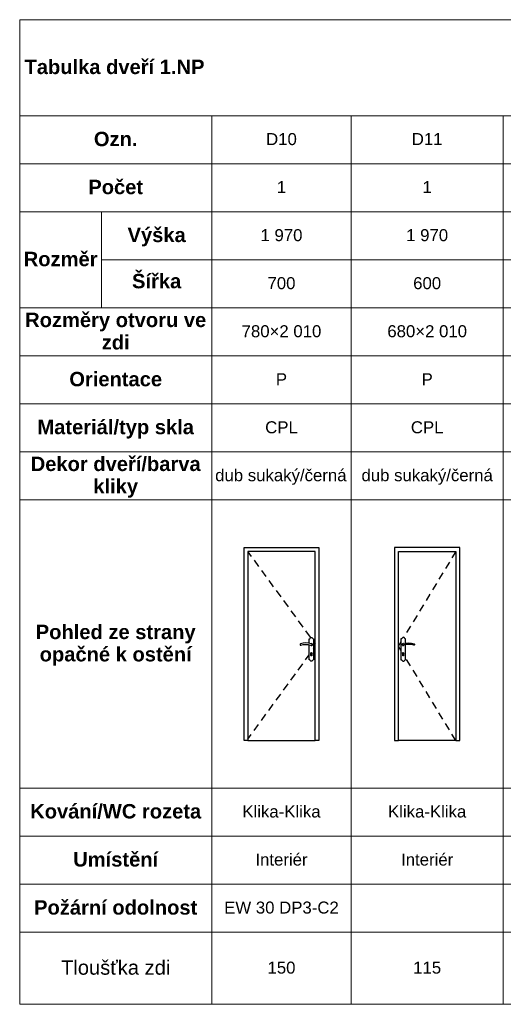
# Paper-space layout 'x TABULKA DVEŘÍ 1.NP - 2 2' of a CAD drawing. Header units: millimetres. Extents: x 32 to 411, y 8 to 244.
# Tile 1 of 3: x 32 to 118, y 70 to 244. Entities that reach past the tile are written whole.
import ezdxf
from ezdxf.xclip import XClip

# ---------------------------------------------------------------- set-up
doc = ezdxf.new("R2010")
doc.units = ezdxf.units.MM
doc.header["$MEASUREMENT"] = 0
doc.header["$XCLIPFRAME"] = 0
doc.layers.add('1_POHLED ZÁPADNÍ_1_0', color=7, linetype='Continuous')
doc.layers.add('1_POHLED ZÁPADNÍ_2_0', color=7, linetype='Continuous')
doc.styles.add('GENEROVANÝ_STYL_1', font='txt')
doc.styles.add('GENEROVANÝ_STYL_2', font='txt')

# ---------------------------------------------------------------- blocks, each defined once
blk = doc.blocks.new('Kresba_1_1', base_point=(-284.27, 243.85))
at = {"layer": '1_POHLED ZÁPADNÍ_1_0', "color": 7, "linetype": 'Continuous', "lineweight": 13, "ltscale": 0.847458}
for p, q in [((65.5, 243.85), (269.16, 243.85)), ((65.5, 226.9), (269.16, 226.9)), ((66.06, 218.43), (66.06, 226.9)), ((90.7, 218.43), (90.7, 226.9)), ((117.5, 218.43), (117.5, 226.9)), ((65.5, 218.43), (66.06, 218.43)), ((66.06, 218.43), (90.7, 218.43)), ((66.06, 209.95), (66.06, 218.43)), ((90.7, 218.43), (117.5, 218.43)), ((90.7, 209.95), (90.7, 218.43)), ((117.5, 218.43), (142.92, 218.43)), ((117.5, 209.95), (117.5, 218.43)), ((65.5, 209.95), (66.06, 209.95)), ((66.06, 209.95), (90.7, 209.95)), ((66.06, 201.48), (66.06, 209.95)), ((90.7, 209.95), (117.5, 209.95)), ((90.7, 201.48), (90.7, 209.95)), ((117.5, 209.95), (142.92, 209.95)), ((117.5, 201.48), (117.5, 209.95)), ((65.5, 201.48), (66.06, 201.48)), ((66.06, 201.48), (90.7, 201.48)), ((66.06, 193), (66.06, 201.48)), ((90.7, 201.48), (117.5, 201.48)), ((90.7, 193), (90.7, 201.48)), ((117.5, 201.48), (142.92, 201.48)), ((117.5, 193), (117.5, 201.48)), ((65.5, 193), (66.06, 193)), ((66.06, 193), (90.7, 193)), ((66.06, 184.53), (66.06, 193)), ((90.7, 193), (117.5, 193)), ((90.7, 184.53), (90.7, 193)), ((117.5, 193), (142.92, 193)), ((117.5, 184.53), (117.5, 193)), ((65.5, 184.53), (66.06, 184.53)), ((66.06, 184.53), (90.7, 184.53)), ((66.06, 176.06), (66.06, 184.53)), ((90.7, 184.53), (117.5, 184.53)), ((90.7, 176.06), (90.7, 184.53)), ((117.5, 184.53), (142.92, 184.53)), ((117.5, 176.06), (117.5, 184.53)), ((65.5, 176.06), (66.06, 176.06)), ((66.06, 176.06), (90.7, 176.06)), ((66.06, 167.58), (66.06, 176.06)), ((90.7, 176.06), (117.5, 176.06)), ((90.7, 167.58), (90.7, 176.06)), ((117.5, 176.06), (142.92, 176.06)), ((117.5, 167.58), (117.5, 176.06)), ((65.5, 167.58), (66.06, 167.58)), ((66.06, 167.58), (90.7, 167.58)), ((66.06, 159.11), (66.06, 167.58)), ((90.7, 167.58), (117.5, 167.58)), ((90.7, 159.11), (90.7, 167.58)), ((117.5, 167.58), (142.92, 167.58)), ((117.5, 159.11), (117.5, 167.58)), ((65.5, 159.11), (66.06, 159.11)), ((66.06, 159.11), (90.7, 159.11)), ((66.06, 108.26), (66.06, 159.11)), ((90.7, 159.11), (117.5, 159.11)), ((90.7, 108.26), (90.7, 159.11)), ((117.5, 159.11), (142.92, 159.11)), ((117.5, 108.26), (117.5, 159.11)), ((65.5, 108.26), (66.06, 108.26)), ((66.06, 108.26), (90.7, 108.26)), ((66.06, 99.78), (66.06, 108.26)), ((90.7, 108.26), (117.5, 108.26)), ((90.7, 99.78), (90.7, 108.26)), ((117.5, 108.26), (142.92, 108.26)), ((117.5, 99.78), (117.5, 108.26)), ((65.5, 99.78), (66.06, 99.78)), ((66.06, 99.78), (90.7, 99.78)), ((66.06, 91.31), (66.06, 99.78)), ((90.7, 99.78), (117.5, 99.78)), ((90.7, 91.31), (90.7, 99.78)), ((117.5, 99.78), (142.92, 99.78)), ((117.5, 91.31), (117.5, 99.78)), ((65.5, 91.31), (66.06, 91.31)), ((66.06, 91.31), (90.7, 91.31)), ((66.06, 82.84), (66.06, 91.31)), ((90.7, 91.31), (117.5, 91.31)), ((90.7, 82.84), (90.7, 91.31)), ((117.5, 91.31), (142.92, 91.31)), ((117.5, 82.84), (117.5, 91.31)), ((65.5, 82.84), (66.06, 82.84)), ((66.06, 82.84), (90.7, 82.84)), ((66.06, 70.12), (66.06, 82.84)), ((90.7, 82.84), (117.5, 82.84)), ((90.7, 70.12), (90.7, 82.84)), ((117.5, 82.84), (142.92, 82.84)), ((117.5, 70.12), (117.5, 82.84)), ((65.5, 70.12), (66.06, 70.12)), ((66.06, 70.12), (90.7, 70.12)), ((90.7, 70.12), (117.5, 70.12)), ((117.5, 70.12), (142.92, 70.12))]:
    blk.add_line(p, q, dxfattribs=at)
at = {"layer": '1_POHLED ZÁPADNÍ_1_0', "color": 1, "linetype": 'Continuous', "lineweight": 25, "ltscale": 0.847458}
for p, q in [((71.77, 150.04), (71.77, 150.72)), ((71.77, 150.72), (84.99, 150.72)), ((71.77, 116.65), (71.77, 150.04)), ((72.45, 150.04), (72.45, 116.65)), ((84.31, 150.04), (72.45, 150.04)), ((72.45, 149.96), (73.04, 149.15)), ((84.31, 116.65), (84.31, 150.04)), ((84.99, 150.72), (84.99, 150.04)), ((84.99, 150.04), (84.99, 116.65)), ((98.34, 150.72), (98.34, 150.04)), ((109.86, 150.72), (98.34, 150.72)), ((98.34, 150.04), (98.34, 116.65)), ((99.02, 116.65), (99.02, 150.04)), ((99.02, 150.04), (109.19, 150.04)), ((109.19, 150.04), (108.48, 148.88)), ((109.19, 150.04), (109.19, 116.65)), ((109.86, 150.04), (109.86, 150.72)), ((109.86, 116.65), (109.86, 150.04)), ((73.54, 148.46), (74.34, 147.37)), ((108.04, 148.16), (107.33, 147)), ((74.84, 146.68), (75.64, 145.59)), ((106.89, 146.28), (106.19, 145.12)), ((76.14, 144.9), (76.94, 143.81)), ((105.75, 144.39), (105.04, 143.24)), ((77.44, 143.13), (78.24, 142.03)), ((104.6, 142.51), (103.9, 141.35)), ((78.74, 141.35), (79.54, 140.25)), ((80.04, 139.57), (80.84, 138.47)), ((103.45, 140.63), (102.75, 139.47)), ((81.34, 137.79), (82.14, 136.69)), ((102.31, 138.75), (101.6, 137.59)), ((82.64, 136.01), (83.44, 134.91)), ((101.16, 136.87), (100.46, 135.71)), ((82.19, 133.84), (81.73, 133.72)), ((82.66, 133.89), (82.19, 133.84)), ((83.13, 133.86), (82.66, 133.89)), ((83.6, 133.75), (83.13, 133.86)), ((83.29, 134.62), (83.38, 134.62)), ((83.29, 133.82), (83.29, 134.62)), ((83.38, 134.62), (83.46, 134.74)), ((83.46, 134.74), (83.59, 134.82)), ((83.59, 134.82), (83.74, 134.82)), ((83.74, 134.82), (83.87, 134.74)), ((83.87, 134.74), (83.95, 134.62)), ((83.95, 134.62), (84.05, 134.62)), ((84.05, 134.62), (84.05, 130.89)), ((84.05, 134.08), (84.31, 133.72)), ((99.48, 134.11), (99.02, 133.34)), ((99.48, 134.62), (99.48, 130.89)), ((99.58, 134.62), (99.48, 134.62)), ((99.66, 134.74), (99.58, 134.62)), ((99.79, 134.82), (99.66, 134.74)), ((99.94, 134.82), (99.79, 134.82)), ((100.02, 134.98), (99.91, 134.82)), ((100.07, 134.74), (99.94, 134.82)), ((99.94, 133.75), (100.4, 133.86)), ((100.15, 134.62), (100.07, 134.74)), ((100.25, 134.62), (100.15, 134.62)), ((100.25, 133.82), (100.25, 134.62)), ((100.4, 133.86), (100.87, 133.89)), ((100.87, 133.89), (101.34, 133.84)), ((101.34, 133.84), (101.8, 133.72)), ((81.66, 133.66), (81.65, 133.57)), ((81.65, 133.57), (81.7, 133.49)), ((81.73, 133.72), (81.66, 133.66)), ((81.7, 133.49), (81.8, 133.47)), ((81.73, 133.72), (81.73, 133.72)), ((81.8, 133.47), (82.22, 133.58)), ((82.22, 133.58), (82.66, 133.63)), ((82.66, 133.63), (83.1, 133.6)), ((83.1, 133.6), (83.52, 133.51)), ((83.29, 130.89), (83.29, 133.56)), ((83.52, 133.51), (83.52, 133.51)), ((83.52, 133.51), (83.61, 133.44)), ((83.54, 132.07), (83.58, 132.16)), ((83.58, 131.98), (83.54, 132.07)), ((83.57, 133.46), (83.55, 133.49)), ((83.59, 133.45), (83.57, 133.46)), ((83.58, 132.16), (83.67, 132.2)), ((83.71, 133.76), (83.6, 133.75)), ((83.61, 133.44), (83.72, 133.44)), ((83.63, 133.76), (83.67, 133.77)), ((83.67, 133.43), (83.64, 133.44)), ((83.67, 133.77), (83.69, 133.76)), ((83.69, 133.44), (83.67, 133.43)), ((83.67, 132.2), (83.76, 132.16)), ((83.8, 133.71), (83.71, 133.76)), ((83.72, 133.44), (83.81, 133.5)), ((83.73, 133.75), (83.77, 133.74)), ((83.77, 133.46), (83.74, 133.45)), ((83.79, 132.07), (83.75, 131.98)), ((83.76, 132.16), (83.79, 132.07)), ((83.77, 133.74), (83.78, 133.72)), ((83.79, 133.48), (83.77, 133.46)), ((83.84, 133.6), (83.8, 133.71)), ((83.81, 133.68), (83.83, 133.65)), ((83.81, 133.5), (83.84, 133.6)), ((83.83, 133.55), (83.81, 133.52)), ((83.83, 133.65), (83.83, 133.63)), ((83.83, 133.58), (83.83, 133.55)), ((84.05, 132.81), (84.31, 133.17)), ((99.48, 132.58), (99.02, 133.34)), ((99.69, 133.6), (99.73, 133.71)), ((99.73, 133.5), (99.69, 133.6)), ((99.72, 133.68), (99.7, 133.65)), ((99.7, 133.65), (99.7, 133.63)), ((99.7, 133.58), (99.7, 133.55)), ((99.7, 133.55), (99.72, 133.52)), ((99.73, 133.71), (99.83, 133.76)), ((99.81, 133.44), (99.73, 133.5)), ((99.74, 132.07), (99.77, 132.16)), ((99.78, 131.98), (99.74, 132.07)), ((99.76, 133.74), (99.75, 133.72)), ((99.75, 133.48), (99.76, 133.46)), ((99.8, 133.75), (99.76, 133.74)), ((99.76, 133.46), (99.79, 133.45)), ((99.95, 131.81), (99.76, 132.12)), ((99.77, 132.16), (99.86, 132.2)), ((99.92, 133.44), (99.81, 133.44)), ((99.83, 133.76), (99.94, 133.75)), ((99.84, 133.44), (99.86, 133.43)), ((99.86, 133.77), (99.85, 133.76)), ((99.9, 133.76), (99.86, 133.77)), ((99.86, 133.43), (99.89, 133.44)), ((99.86, 132.2), (99.95, 132.16)), ((100.01, 133.51), (99.92, 133.44)), ((99.94, 133.45), (99.96, 133.46)), ((99.95, 132.16), (99.99, 132.07)), ((99.99, 132.07), (99.95, 131.98)), ((99.96, 133.46), (99.98, 133.49)), ((100.44, 133.6), (100.01, 133.51)), ((100.01, 133.51), (100.01, 133.51)), ((100.25, 130.89), (100.25, 133.56)), ((100.87, 133.63), (100.44, 133.6)), ((101.31, 133.58), (100.87, 133.63)), ((101.74, 133.47), (101.31, 133.58)), ((101.83, 133.49), (101.74, 133.47)), ((101.8, 133.72), (101.8, 133.72)), ((101.8, 133.72), (101.87, 133.66)), ((101.89, 133.57), (101.83, 133.49)), ((101.87, 133.66), (101.89, 133.57)), ((82.64, 130.88), (83.29, 131.76)), ((83.38, 130.89), (83.29, 130.89)), ((83.46, 130.76), (83.38, 130.89)), ((83.59, 130.68), (83.46, 130.76)), ((83.58, 131.69), (83.58, 131.98)), ((83.61, 131.63), (83.58, 131.69)), ((83.74, 130.68), (83.59, 130.68)), ((83.67, 131.61), (83.61, 131.63)), ((83.73, 131.63), (83.67, 131.61)), ((83.75, 131.69), (83.73, 131.63)), ((83.87, 130.76), (83.74, 130.68)), ((83.75, 131.98), (83.75, 131.69)), ((83.95, 130.89), (83.87, 130.76)), ((84.05, 130.89), (83.95, 130.89)), ((99.48, 130.89), (99.58, 130.89)), ((99.58, 130.89), (99.66, 130.76)), ((99.66, 130.76), (99.79, 130.68)), ((99.78, 131.69), (99.78, 131.98)), ((99.8, 131.63), (99.78, 131.69)), ((99.79, 130.68), (99.94, 130.68)), ((99.86, 131.61), (99.8, 131.63)), ((99.92, 131.63), (99.86, 131.61)), ((99.95, 131.69), (99.92, 131.63)), ((99.94, 130.68), (100.07, 130.76)), ((99.95, 131.98), (99.95, 131.69)), ((100.07, 130.76), (100.15, 130.89)), ((100.15, 130.89), (100.25, 130.89)), ((101.16, 129.82), (100.46, 130.98)), ((81.34, 129.1), (82.14, 130.2)), ((102.31, 127.94), (101.6, 129.1)), ((80.04, 127.32), (80.84, 128.42)), ((103.45, 126.06), (102.75, 127.22)), ((78.74, 125.54), (79.54, 126.64)), ((104.6, 124.18), (103.9, 125.33)), ((77.44, 123.77), (78.24, 124.86)), ((105.75, 122.29), (105.04, 123.45)), ((76.14, 121.99), (76.94, 123.08)), ((74.84, 120.21), (75.64, 121.3)), ((106.89, 120.41), (106.19, 121.57)), ((73.54, 118.43), (74.34, 119.52)), ((108.04, 118.53), (107.33, 119.69)), ((72.45, 116.65), (71.77, 116.65)), ((72.45, 116.93), (73.04, 117.74)), ((72.45, 116.65), (84.31, 116.65)), ((84.99, 116.65), (84.31, 116.65)), ((98.34, 116.65), (99.02, 116.65)), ((109.19, 116.65), (99.02, 116.65)), ((109.19, 116.65), (108.48, 117.81)), ((109.19, 116.65), (109.86, 116.65))]:
    blk.add_line(p, q, dxfattribs=at)
at = {"layer": '1_POHLED ZÁPADNÍ_1_0', "color": 7, "linetype": 'Continuous', "lineweight": 13, "char_height": 2.1186, "attachment_point": 5, "style": 'GENEROVANÝ_STYL_1'}
for s, insert in [('\\A1;{\\pqc;\\fArial|b0|i0|c238|p38;D10}', (78.38, 222.77)), ('\\A1;{\\pqc;\\fArial|b0|i0|c238|p38;D11}', (104.1, 222.79)), ('\\A1;{\\pqc;\\fArial|b0|i0|c238|p38;1}', (78.38, 214.31)), ('\\A1;{\\pqc;\\fArial|b0|i0|c238|p38;1}', (104.1, 214.31)), ('\\A1;{\\pqc;\\fArial|b0|i0|c238|p38;1\xa0970}', (78.38, 205.82)), ('\\A1;{\\pqc;\\fArial|b0|i0|c238|p38;1\xa0970}', (104.1, 205.82)), ('\\A1;{\\pqc;\\fArial|b0|i0|c238|p38;700}', (78.38, 197.35)), ('\\A1;{\\pqc;\\fArial|b0|i0|c238|p38;600}', (104.1, 197.35)), ('\\A1;{\\pqc;\\fArial|b0|i0|c238|p38;780×2\xa0010}', (78.38, 188.87)), ('\\A1;{\\pqc;\\fArial|b0|i0|c238|p38;680×2\xa0010}', (104.1, 188.87)), ('\\A1;{\\pqc;\\fArial|b0|i0|c238|p38;P}', (78.38, 180.41)), ('\\A1;{\\pqc;\\fArial|b0|i0|c238|p38;P}', (104.1, 180.41)), ('\\A1;{\\pqc;\\fArial|b0|i0|c238|p38;CPL}', (78.38, 171.92)), ('\\A1;{\\pqc;\\fArial|b0|i0|c238|p38;CPL}', (104.1, 171.92)), ('\\A1;{\\pqc;\\fArial|b0|i0|c238|p38;dub sukaký/černá}', (78.27, 163.16)), ('\\A1;{\\pqc;\\fArial|b0|i0|c238|p38;dub sukaký/černá}', (104.1, 163.16)), ('\\A1;{\\pqc;\\fArial|b0|i0|c238|p38;Klika-Klika}', (78.38, 104.13)), ('\\A1;{\\pqc;\\fArial|b0|i0|c238|p38;Klika-Klika}', (104.1, 104.13)), ('\\A1;{\\pqc;\\fArial|b0|i0|c238|p38;Interiér}', (78.38, 95.65)), ('\\A1;{\\pqc;\\fArial|b0|i0|c238|p38;Interiér}', (104.1, 95.65)), ('\\A1;{\\pqc;\\fArial|b0|i0|c238|p38;EW 30 DP3-C2}', (78.38, 87.18)), ('\\A1;{\\pqc;\\fArial|b0|i0|c238|p38;150}', (78.38, 76.58)), ('\\A1;{\\pqc;\\fArial|b0|i0|c238|p38;115}', (104.1, 76.58))]:
    blk.add_mtext(s, dxfattribs=dict(at, insert=insert))
blk = doc.blocks.new('Kresba_2_2', base_point=(32.16, 243.85))
at = {"layer": '1_POHLED ZÁPADNÍ_2_0', "color": 7, "linetype": 'Continuous', "lineweight": 13, "ltscale": 0.847458}
for p, q in [((32.16, 243.85), (66.06, 243.85)), ((32.16, 226.9), (32.16, 243.85)), ((32.16, 226.9), (66.06, 226.9)), ((32.16, 218.43), (32.16, 226.9)), ((66.06, 218.43), (66.06, 226.9)), ((32.16, 218.43), (66.06, 218.43)), ((32.16, 209.95), (32.16, 218.43)), ((66.06, 209.95), (66.06, 218.43)), ((32.16, 209.95), (66.06, 209.95)), ((32.16, 193), (32.16, 209.95)), ((46.62, 193), (46.62, 209.95)), ((66.06, 201.48), (66.06, 209.95)), ((46.62, 201.48), (66.06, 201.48)), ((66.06, 193), (66.06, 201.48)), ((32.16, 193), (66.06, 193)), ((32.16, 184.53), (32.16, 193)), ((66.06, 184.53), (66.06, 193)), ((32.16, 184.53), (66.06, 184.53)), ((32.16, 176.06), (32.16, 184.53)), ((66.06, 176.06), (66.06, 184.53)), ((32.16, 176.06), (66.06, 176.06)), ((32.16, 167.58), (32.16, 176.06)), ((66.06, 167.58), (66.06, 176.06)), ((32.16, 167.58), (66.06, 167.58)), ((32.16, 159.11), (32.16, 167.58)), ((66.06, 159.11), (66.06, 167.58)), ((32.16, 159.11), (66.06, 159.11)), ((32.16, 108.26), (32.16, 159.11)), ((66.06, 108.26), (66.06, 159.11)), ((32.16, 108.26), (66.06, 108.26)), ((32.16, 99.78), (32.16, 108.26)), ((66.06, 99.78), (66.06, 108.26)), ((32.16, 99.78), (66.06, 99.78)), ((32.16, 91.31), (32.16, 99.78)), ((66.06, 91.31), (66.06, 99.78)), ((32.16, 91.31), (66.06, 91.31)), ((32.16, 82.84), (32.16, 91.31)), ((66.06, 82.84), (66.06, 91.31)), ((32.16, 82.84), (66.06, 82.84)), ((32.16, 70.12), (32.16, 82.84)), ((66.06, 70.12), (66.06, 82.84)), ((32.16, 70.12), (66.06, 70.12))]:
    blk.add_line(p, q, dxfattribs=at)
at = {"layer": '1_POHLED ZÁPADNÍ_2_0', "color": 7, "linetype": 'Continuous', "lineweight": 13, "char_height": 2.5424}
for s, insert, attachment_point, style in [('\\A1;{\\pql;\\fArial|b1|i0|c238|p38;Tabulka dveří 1.NP }', (33.01, 235.51), 4, 'GENEROVANÝ_STYL_2'), ('\\A1;{\\pqc;\\fArial|b1|i0|c238|p38;Ozn.}', (49.11, 222.79), 5, 'GENEROVANÝ_STYL_2'), ('\\A1;{\\pqc;\\fArial|b1|i0|c238|p38;Počet}', (49.11, 214.32), 5, 'GENEROVANÝ_STYL_2'), ('\\A1;{\\pqc;\\fArial|b1|i0|c238|p38;Výška}', (56.34, 205.5), 5, 'GENEROVANÝ_STYL_2'), ('\\A1;{\\pqc;\\fArial|b1|i0|c238|p38;Rozměr}', (39.39, 201.61), 5, 'GENEROVANÝ_STYL_2'), ('\\A1;{\\pqc;\\fArial|b1|i0|c238|p38;Šířka}', (56.34, 197.71), 5, 'GENEROVANÝ_STYL_2'), ('\\A1;{\\pqc;\\fArial|b1|i0|c238|p38;Orientace}', (49.11, 180.42), 5, 'GENEROVANÝ_STYL_2'), ('\\A1;{\\pqc;\\fArial|b1|i0|c238|p38;Materiál/typ skla}', (49.11, 171.6), 5, 'GENEROVANÝ_STYL_2'), ('\\A1;{\\pqc;\\fArial|b1|i0|c238|p38;Kování/WC rozeta}', (49.11, 104.15), 5, 'GENEROVANÝ_STYL_2'), ('\\A1;{\\pqc;\\fArial|b1|i0|c238|p38;Umístění}', (49.11, 95.68), 5, 'GENEROVANÝ_STYL_2'), ('\\A1;{\\pqc;\\fArial|b1|i0|c238|p38;Požární odolnost}', (49.11, 87.2), 5, 'GENEROVANÝ_STYL_2'), ('\\A1;{\\pqc;\\fArial|b0|i0|c238|p38;Tloušťka zdi}', (49.11, 76.6), 5, 'GENEROVANÝ_STYL_1')]:
    blk.add_mtext(s, dxfattribs=dict(at, insert=insert, attachment_point=attachment_point, style=style))
at = {"layer": '1_POHLED ZÁPADNÍ_2_0', "color": 7, "linetype": 'Continuous', "lineweight": 13, "char_height": 2.5424, "width": 32.2034, "attachment_point": 5, "style": 'GENEROVANÝ_STYL_2'}
for s, insert, line_spacing_factor in [('\\A1;{\\pqc;\\fArial|b1|i0|c238|p38;Rozměry otvoru ve zdi}', (49.11, 188.89), 0.932736), ('\\A1;{\\pqc;\\fArial|b1|i0|c238|p38;Dekor dveří/barva kliky}', (49.11, 163.13), 0.929787), ('\\A1;{\\pqc;\\fArial|b1|i0|c238|p38;Pohled ze strany opačné k ostění}', (49.11, 133.48), 0.928296)]:
    blk.add_mtext(s, dxfattribs=dict(at, insert=insert, line_spacing_factor=line_spacing_factor))

psp = doc.layouts.new('x TABULKA DVEŘÍ 1.NP - 2 2')

# ---------------------------------------------------------------- block references
at = {"color": 9, "linetype": 'Continuous', "lineweight": 13}
ref = psp.add_blockref('Kresba_2_2', (32.16, 243.85), dxfattribs=at)
XClip(ref).set_block_clipping_path([(26.5716047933, 67.6243581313), (66.0583502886, 246.7616730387)])
ref = psp.add_blockref('Kresba_1_1', (-284.27, 243.85), dxfattribs=at)
XClip(ref).set_block_clipping_path([(65.5049980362, 67.6243581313), (299.4005271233, 246.7616730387)])

doc.saveas('drawing.dxf')
